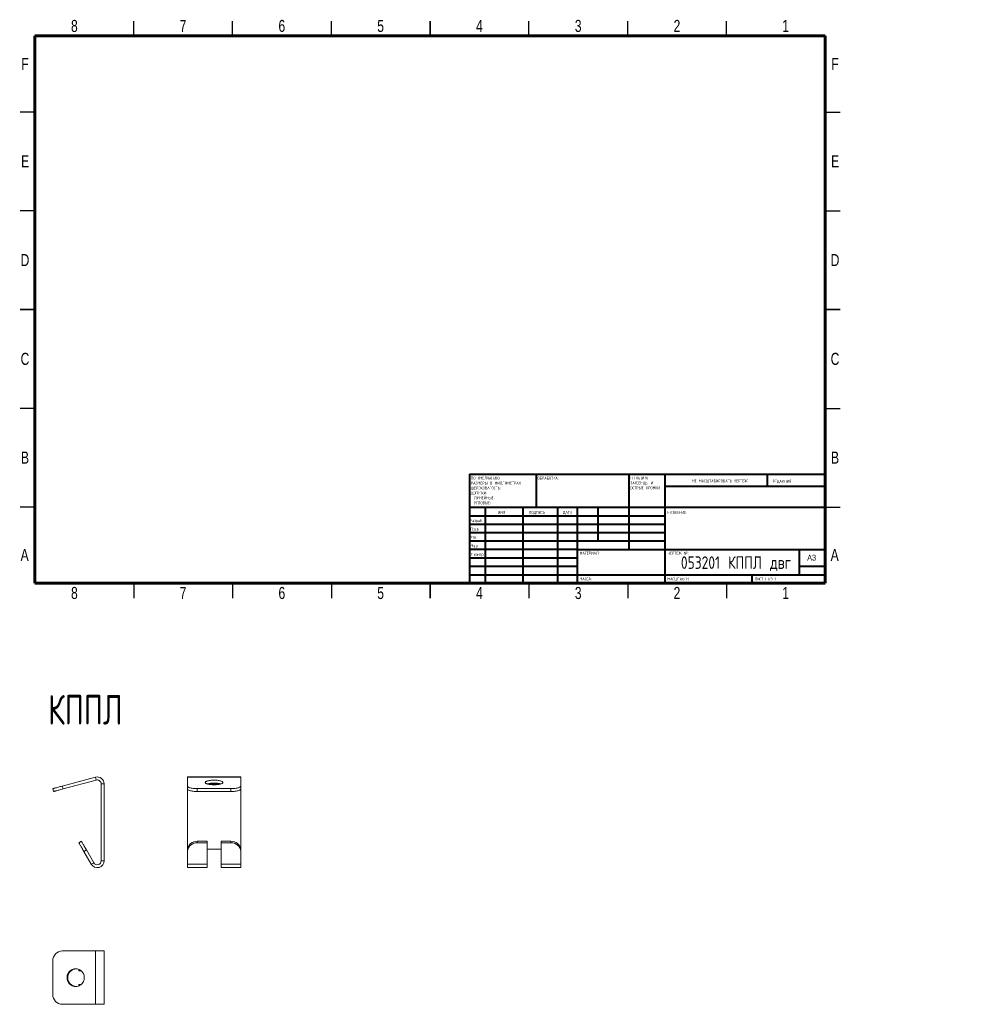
# Model space of a CAD drawing. Header units: millimetres. Extents: x 2 to 492, y -203 to 295.
import ezdxf

# ---------------------------------------------------------------- set-up
doc = ezdxf.new("R2010")
doc.units = ezdxf.units.MM
doc.styles.add('SLDTEXTSTYLE0', font='TXT', dxfattribs={"width": 0.7, "bigfont": 'bigfont'})
doc.styles.add('SLDTEXTSTYLE1', font='TXT', dxfattribs={"width": 0.75, "bigfont": 'bigfont'})
doc.styles.add('SLDTEXTSTYLE2', font='TXT', dxfattribs={"width": 0.75})
doc.styles.add('SLDTEXTSTYLE3', font='TXT', dxfattribs={"width": 0.681818, "bigfont": 'bigfont'})

# ---------------------------------------------------------------- blocks, each defined once
blk = doc.blocks.new('SW_NOTE_0')
at = {"color": 0, "linetype": 'Continuous', "lineweight": 0, "char_height": 1.5, "attachment_point": 1, "style": 'SLDTEXTSTYLE1'}
for s, insert in [('\\M+18452\\M+18443\\M+1844C\\M+18440\\M+18444\\M+18449\\M+18453\\M+1845D', (0, 1.93)), ('\\M+18448\\M+18440\\M+18454\\M+18452\\M+18445\\M+1844E\\M+18457\\M+1845C \\M+18449', (0, -0.57)), ('\\M+1844F\\M+18452\\M+18453\\M+18451\\M+1845C\\M+18445 \\M+1844B\\M+18451\\M+1844F\\M+1844D\\M+1844B\\M+18449', (0, -3.07))]:
    blk.add_mtext(s, dxfattribs=dict(at, insert=insert))
blk = doc.blocks.new('SW_NOTE_1')
at = {"color": 0, "linetype": 'Continuous', "lineweight": 0, "char_height": 1.5, "attachment_point": 1, "style": 'SLDTEXTSTYLE1'}
for s, insert in [('\\M+18450\\M+1844F \\M+18454\\M+1844D\\M+1844F\\M+1844C\\M+18458\\M+18440\\M+1844E\\M+18449\\M+1845F:', (0, 1.93)), ('\\M+18451\\M+18440\\M+18448\\M+1844D\\M+18445\\M+18451\\M+1845C \\M+18442 \\M+1844D\\M+18449\\M+1844C\\M+1844C\\M+18449\\M+1844D\\M+18445\\M+18453\\M+18451\\M+18440\\M+18456', (0, -0.57)), ('\\M+18459\\M+18445\\M+18451\\M+1844F\\M+18456\\M+1844F\\M+18442\\M+18440\\M+18453\\M+1844F\\M+18452\\M+18453\\M+1845D:', (0, -3.07)), ('\\M+18444\\M+1844F\\M+18450\\M+18454\\M+18452\\M+1844B\\M+18449:', (0, -5.57)), ('\\M+1844C\\M+18449\\M+1844E\\M+18445\\M+1844A\\M+1844E\\M+1845C\\M+18445:', (1.69, -8.07)), ('\\M+18454\\M+18443\\M+1844C\\M+1844F\\M+18442\\M+1845C\\M+18445:', (1.69, -10.57))]:
    blk.add_mtext(s, dxfattribs=dict(at, insert=insert))

msp = doc.modelspace()

# ---------------------------------------------------------------- linework, layer by layer
at = {"color": 7, "linetype": 'Continuous', "lineweight": 30}
for p, q in [((60, 287), (60, 294.5)), ((110, 287), (110, 294.5)), ((160, 287), (160, 294.5)), ((210, 287), (210, 294.5)), ((210, 294.5), (210, 287)), ((260, 287), (260, 294.5)), ((310, 287), (310, 294.5)), ((360, 287), (360, 294.5)), ((10, 248.5), (2.5, 248.5)), ((410, 248.5), (417.5, 248.5)), ((10, 198.5), (2.5, 198.5)), ((410, 198.5), (417.5, 198.5)), ((10, 148.5), (2.5, 148.5)), ((2.5, 148.5), (10, 148.5)), ((410, 148.5), (417.5, 148.5)), ((417.5, 148.5), (410, 148.5)), ((10, 98.5), (2.5, 98.5)), ((410, 98.5), (417.5, 98.5)), ((10, 48.5), (2.5, 48.5)), ((410, 48.5), (417.5, 48.5)), ((60, 10), (60, 2.5)), ((110, 10), (110, 2.5)), ((160, 10), (160, 2.5)), ((210, 10), (210, 2.5)), ((210, 2.5), (210, 10)), ((260, 10), (260, 2.5)), ((310, 10), (310, 2.5)), ((360, 10), (360, 2.5))]:
    msp.add_line(p, q, dxfattribs=at)
at = {"color": 7, "linetype": 'Continuous', "lineweight": 60}
for p, q in [((10, 10), (10, 287)), ((10, 287), (410, 287)), ((410, 287), (410, 10)), ((410, 10), (10, 10))]:
    msp.add_line(p, q, dxfattribs=at)
at = {"color": 7, "linetype": 'Continuous', "lineweight": 40}
for p, q in [((230, 65.25), (410, 65.25)), ((230, 65.25), (230, 10)), ((263.8, 48.25), (263.8, 65.25)), ((310.6, 65.25), (310.6, 27)), ((328.8, 65.25), (328.8, 10)), ((380.8, 58.88), (380.8, 65.25)), ((410, 58.88), (328.8, 58.88)), ((410, 48.25), (230, 48.25)), ((237.8, 48.25), (237.8, 10)), ((256.99, 48.25), (256.99, 10)), ((274.4, 48.25), (274.4, 10)), ((284.6, 10), (284.6, 48.25)), ((295, 31.25), (295, 48.25)), ((328.8, 44), (230, 44)), ((328.8, 39.75), (230, 39.75)), ((328.8, 35.5), (230, 35.5)), ((328.8, 31.25), (230, 31.25)), ((284.6, 27), (230, 27)), ((284.6, 27), (410, 27)), ((397, 14.25), (397, 27)), ((284.6, 22.75), (230, 22.75)), ((284.6, 18.5), (230, 18.5)), ((410, 18.5), (397, 18.5)), ((230, 14.25), (410, 14.25)), ((373, 10), (373, 14.25))]:
    msp.add_line(p, q, dxfattribs=at)
at = {"color": 7, "linetype": 'Continuous', "lineweight": 15}
for p, q in [((23.84, -92.67), (40.6, -88.18)), ((24.23, -94.12), (40.99, -89.63)), ((114.16, -88.06), (87.16, -88.06)), ((87.16, -88.06), (87.16, -88.18)), ((87.16, -92.67), (87.16, -88.18)), ((114.16, -88.18), (114.16, -88.06)), ((114.16, -92.67), (114.16, -88.18)), ((19.4, -95.41), (19.01, -93.96)), ((43.51, -91.56), (43.51, -130.46)), ((45.01, -91.56), (45.01, -130.46)), ((87.16, -94.12), (87.16, -92.67)), ((87.16, -94.12), (87.16, -124.96)), ((109.16, -93.96), (92.16, -93.96)), ((114.16, -92.67), (114.16, -94.12)), ((114.16, -94.12), (114.16, -124.96)), ((109.16, -95.41), (92.16, -95.41)), ((32.23, -121.38), (33.53, -120.63)), ((97.16, -120.63), (92.16, -120.63)), ((97.16, -121.38), (92.16, -121.38)), ((97.16, -120.63), (97.16, -121.38)), ((97.16, -121.38), (97.16, -132.21)), ((104.16, -120.63), (104.16, -121.38)), ((109.16, -120.63), (104.16, -120.63)), ((104.16, -132.21), (104.16, -121.38)), ((109.16, -121.38), (104.16, -121.38)), ((38.48, -132.21), (34.73, -125.71)), ((39.78, -131.46), (36.03, -124.96)), ((87.16, -125.71), (87.16, -124.96)), ((87.16, -132.21), (87.16, -125.71)), ((97.16, -124.66), (104.16, -124.66)), ((114.16, -124.96), (114.16, -125.71)), ((114.16, -132.21), (114.16, -125.71)), ((87.16, -132.21), (87.16, -133.96)), ((87.16, -133.96), (97.16, -133.96)), ((97.16, -133.96), (97.16, -132.21)), ((104.16, -132.21), (104.16, -133.96)), ((104.16, -133.96), (114.16, -133.96)), ((114.16, -133.96), (114.16, -132.21)), ((23.84, -176.13), (40.6, -176.13)), ((45.01, -176.13), (40.6, -176.13)), ((45.01, -203.13), (45.01, -176.13)), ((19.01, -198.13), (19.01, -181.13)), ((32.23, -186.13), (32.23, -185.45)), ((33.33, -186.13), (32.23, -186.13)), ((33.33, -193.13), (32.23, -193.13)), ((32.23, -193.8), (32.23, -193.13)), ((23.84, -203.13), (40.6, -203.13)), ((40.6, -203.13), (45.01, -203.13))]:
    msp.add_line(p, q, dxfattribs=at)
at = {"color": 8, "linetype": 'Continuous', "lineweight": 0}
for p, q in [((40.99, -89.63), (40.6, -88.18)), ((114.16, -88.18), (87.16, -88.18)), ((23.84, -92.67), (24.23, -94.12)), ((45.01, -91.56), (43.51, -91.56)), ((92.16, -93.96), (92.16, -95.41)), ((104.11, -91.56), (97.21, -91.56)), ((109.16, -95.41), (109.16, -93.96)), ((92.16, -120.63), (92.16, -121.38)), ((109.16, -121.38), (109.16, -120.63)), ((36.03, -124.96), (34.73, -125.71)), ((38.48, -132.21), (39.78, -131.46)), ((43.51, -130.46), (45.01, -130.46)), ((97.16, -132.21), (87.16, -132.21)), ((114.16, -132.21), (104.16, -132.21)), ((40.6, -203.13), (40.6, -176.13))]:
    msp.add_line(p, q, dxfattribs=at)
at = {"color": 7, "linetype": 'Continuous', "lineweight": 15, "flags": 128}
for points in [[(100.66, -92.02), (101.18, -92.01), (101.7, -91.99), (102.2, -91.95), (102.68, -91.9), (103.13, -91.83), (103.55, -91.75), (103.93, -91.66), (104.27, -91.55), (104.56, -91.44), (104.79, -91.32), (104.97, -91.19), (105.09, -91.06), (105.15, -90.93), (105.15, -90.79), (105.09, -90.66), (104.97, -90.52), (104.79, -90.4), (104.56, -90.28), (104.27, -90.16), (103.93, -90.06), (103.55, -89.97), (103.13, -89.88), (102.68, -89.82), (102.2, -89.76), (101.7, -89.72), (101.18, -89.7), (100.66, -89.69), (100.14, -89.7), (99.62, -89.72), (99.12, -89.76), (98.64, -89.82), (98.19, -89.88), (97.77, -89.97), (97.39, -90.06), (97.05, -90.16), (96.76, -90.28), (96.53, -90.4), (96.35, -90.52), (96.23, -90.66), (96.17, -90.79), (96.17, -90.93), (96.23, -91.06), (96.35, -91.19), (96.53, -91.32), (96.76, -91.44), (97.05, -91.55), (97.39, -91.66), (97.77, -91.75), (98.19, -91.83), (98.64, -91.9), (99.12, -91.95), (99.62, -91.99), (100.14, -92.01), (100.66, -92.02)], [(19.01, -93.96), (19.04, -93.96), (19.13, -93.93), (19.28, -93.89), (19.49, -93.84), (19.75, -93.76), (20.06, -93.68), (20.42, -93.58), (20.83, -93.48), (21.27, -93.36), (21.74, -93.23), (22.24, -93.1), (22.76, -92.96), (23.3, -92.81), (23.84, -92.67)], [(24.23, -94.12), (23.69, -94.26), (23.15, -94.41), (22.63, -94.55), (22.13, -94.68), (21.66, -94.81), (21.22, -94.92), (20.81, -95.03), (20.45, -95.13), (20.14, -95.21), (19.88, -95.28), (19.67, -95.34), (19.52, -95.38), (19.43, -95.4), (19.4, -95.41)], [(87.16, -92.67), (87.19, -92.81), (87.28, -92.96), (87.44, -93.1), (87.65, -93.23), (87.93, -93.36), (88.25, -93.48), (88.62, -93.58), (89.04, -93.68), (89.5, -93.76), (89.99, -93.84), (90.51, -93.89), (91.05, -93.93), (91.6, -93.96), (92.16, -93.96)], [(92.16, -95.41), (91.6, -95.4), (91.05, -95.38), (90.51, -95.34), (89.99, -95.28), (89.5, -95.21), (89.04, -95.13), (88.62, -95.03), (88.25, -94.92), (87.93, -94.81), (87.65, -94.68), (87.44, -94.55), (87.28, -94.41), (87.19, -94.26), (87.16, -94.12)], [(109.16, -93.96), (109.72, -93.96), (110.27, -93.93), (110.81, -93.89), (111.33, -93.84), (111.82, -93.76), (112.28, -93.68), (112.7, -93.58), (113.07, -93.48), (113.39, -93.36), (113.66, -93.23), (113.88, -93.1), (114.03, -92.96), (114.13, -92.81), (114.16, -92.67)], [(114.16, -94.12), (114.13, -94.26), (114.03, -94.41), (113.88, -94.55), (113.66, -94.68), (113.39, -94.81), (113.07, -94.92), (112.7, -95.03), (112.28, -95.13), (111.82, -95.21), (111.33, -95.28), (110.81, -95.34), (110.27, -95.38), (109.72, -95.4), (109.16, -95.41)], [(34.73, -125.71), (34.45, -125.23), (34.17, -124.75), (33.9, -124.28), (33.64, -123.83), (33.4, -123.41), (33.17, -123.01), (32.96, -122.65), (32.77, -122.33), (32.61, -122.05), (32.48, -121.81), (32.37, -121.63), (32.29, -121.49), (32.24, -121.41), (32.23, -121.38)], [(33.53, -120.63), (33.54, -120.66), (33.59, -120.74), (33.67, -120.88), (33.77, -121.06), (33.91, -121.3), (34.07, -121.58), (34.26, -121.9), (34.47, -122.26), (34.7, -122.66), (34.94, -123.08), (35.2, -123.53), (35.47, -124), (35.75, -124.48), (36.03, -124.96)], [(26.25, -189.63), (26.28, -190.15), (26.37, -190.66), (26.52, -191.16), (26.72, -191.65), (26.97, -192.1), (27.27, -192.52), (27.62, -192.9), (28, -193.24), (28.43, -193.52), (28.88, -193.76), (29.35, -193.94), (29.85, -194.06), (30.35, -194.12), (30.85, -194.12), (31.35, -194.06), (31.85, -193.94), (32.32, -193.76), (32.77, -193.52), (33.2, -193.24), (33.58, -192.9), (33.93, -192.52), (34.23, -192.1), (34.48, -191.65), (34.68, -191.16), (34.83, -190.66), (34.92, -190.15), (34.95, -189.63), (34.92, -189.1), (34.83, -188.59), (34.68, -188.09), (34.48, -187.61), (34.23, -187.15), (33.93, -186.73), (33.58, -186.35), (33.2, -186.02), (32.77, -185.73), (32.32, -185.49), (31.85, -185.31), (31.35, -185.19), (30.85, -185.13), (30.35, -185.13), (29.85, -185.19), (29.35, -185.31), (28.88, -185.49), (28.43, -185.73), (28, -186.02), (27.62, -186.35), (27.27, -186.73), (26.97, -187.15), (26.72, -187.61), (26.52, -188.09), (26.37, -188.59), (26.28, -189.1), (26.25, -189.63)]]:
    msp.add_lwpolyline(points, dxfattribs=at)
at = {"color": 7, "linetype": 'Continuous', "lineweight": 15}
for centre, radius, start, end in [((41.51, -91.56), 3.5, 0, 105), ((41.51, -91.56), 2, 360, 105), ((100.66, -104.89), 13.76, 75.1673, 104.8327), ((91.85, -125.32), 4.7, 86.1888, 175.598), ((91.85, -126.07), 4.7, 86.1887, 175.598), ((109.47, -125.32), 4.7, 4.402, 93.8112), ((109.47, -126.07), 4.7, 4.402, 93.8113), ((41.51, -130.46), 3.5, 210, 360), ((41.51, -130.46), 2, 210, 360), ((23.93, -181.04), 4.92, 91.0102, 180.9758), ((31.07, -189.55), 4.43, 93.5594, 180.9826), ((31.07, -189.7), 4.43, 179.0174, 266.4406), ((23.93, -198.21), 4.92, 179.0242, 268.9898)]:
    msp.add_arc(centre, radius, start, end, dxfattribs=at)

# ---------------------------------------------------------------- block references
at = {"color": 7, "linetype": 'Continuous', "lineweight": 0}
for name, p in [('SW_NOTE_1', (230.59, 61.99)), ('SW_NOTE_0', (311.31, 62.07))]:
    msp.add_blockref(name, p, dxfattribs=at)

# ---------------------------------------------------------------- texts
for s, insert, char_height, attachment_point, style in [('8', (29.94, 295.11), 6.1, 2, 'SLDTEXTSTYLE2'), ('7', (84.94, 295.11), 6.1, 2, 'SLDTEXTSTYLE2'), ('6', (134.94, 295.11), 6.1, 2, 'SLDTEXTSTYLE2'), ('5', (184.94, 295.11), 6.1, 2, 'SLDTEXTSTYLE2'), ('4', (234.94, 295.11), 6.1, 2, 'SLDTEXTSTYLE2'), ('3', (284.94, 295.11), 6.1, 2, 'SLDTEXTSTYLE2'), ('2', (334.94, 295.11), 6.1, 2, 'SLDTEXTSTYLE2'), ('1', (389.94, 295.11), 6.1, 2, 'SLDTEXTSTYLE2'), ('F', (4.94, 275.86), 6.1, 2, 'SLDTEXTSTYLE2'), ('F', (414.94, 275.86), 6.1, 2, 'SLDTEXTSTYLE2'), ('E', (5.01, 226.61), 6.1, 2, 'SLDTEXTSTYLE2'), ('E', (415.01, 226.61), 6.1, 2, 'SLDTEXTSTYLE2'), ('D', (4.93, 176.61), 6.1, 2, 'SLDTEXTSTYLE2'), ('D', (414.93, 176.61), 6.1, 2, 'SLDTEXTSTYLE2'), ('C', (4.94, 126.61), 6.1, 2, 'SLDTEXTSTYLE2'), ('C', (414.94, 126.61), 6.1, 2, 'SLDTEXTSTYLE2'), ('B', (4.95, 76.61), 6.1, 2, 'SLDTEXTSTYLE2'), ('B', (414.95, 76.61), 6.1, 2, 'SLDTEXTSTYLE2'), ('\\M+1844F\\M+18441\\M+18451\\M+18440\\M+18441\\M+1844F\\M+18453\\M+1844B\\M+18440:', (264.37, 63.92), 1.5, 1, 'SLDTEXTSTYLE1'), ('\\M+1844E\\M+18445 \\M+1844D\\M+18440\\M+18452\\M+18459\\M+18453\\M+18440\\M+18441\\M+18449\\M+18451\\M+1844F\\M+18442\\M+18440\\M+18453\\M+1845D \\M+18458\\M+18445\\M+18451\\M+18453\\M+18445\\M+18447', (342.61, 62.53), 1.5, 1, 'SLDTEXTSTYLE1'), ('\\M+18451\\M+18445\\M+18444\\M+18440\\M+1844B\\M+18457\\M+18449\\M+18460', (383.33, 62.33), 1.5, 1, 'SLDTEXTSTYLE1'), ('\\M+18449\\M+1844D\\M+18460', (244.32, 46.5), 1.5, 1, 'SLDTEXTSTYLE1'), ('\\M+18450\\M+1844F\\M+18444\\M+18450\\M+18449\\M+18452\\M+1845D', (260.03, 46.56), 1.5, 1, 'SLDTEXTSTYLE1'), ('\\M+18444\\M+18440\\M+18453\\M+18440', (277.21, 46.58), 1.5, 1, 'SLDTEXTSTYLE1'), ('\\M+1844E\\M+18440\\M+18448\\M+18442\\M+18440\\M+1844E\\M+18449\\M+18445:', (330.07, 46.58), 1.5, 1, 'SLDTEXTSTYLE1'), ('\\M+18451\\M+18470\\M+18478\\M+18482\\M+18470\\M+18471.', (230.21, 42.43), 1.5, 1, 'SLDTEXTSTYLE1'), ('\\M+18450\\M+18482\\M+18480\\M+18472.', (230.41, 38.15), 1.5, 1, 'SLDTEXTSTYLE1'), ('\\M+18454\\M+18484\\M+18472.', (230.4, 34.06), 1.5, 1, 'SLDTEXTSTYLE1'), ('A', (4.76, 27.36), 6.1, 2, 'SLDTEXTSTYLE2'), ('\\M+1844D\\M+18470\\M+1848A.', (230.46, 29.73), 1.5, 1, 'SLDTEXTSTYLE1'), ('\\M+18453.\\M+1847B\\M+18480\\M+1847E\\M+18484\\M+18482', (230.67, 25.35), 1.5, 1, 'SLDTEXTSTYLE1'), ('\\M+1844D\\M+18440\\M+18453\\M+18445\\M+18451\\M+18449\\M+18440\\M+1844C:', (285.65, 25.99), 1.5, 1, 'SLDTEXTSTYLE1'), ('\\M+18458\\M+18445\\M+18451\\M+18453\\M+18445\\M+18447 \\M+18782:', (330.37, 25.99), 1.5, 1, 'SLDTEXTSTYLE1'), ('A', (414.76, 27.36), 6.1, 2, 'SLDTEXTSTYLE2'), ('053201 \\M+1844B\\M+18450\\M+18450\\M+1844C \\M+18474\\M+18472\\M+18473', (364.8, 23.61), 6.35, 2, 'SLDTEXTSTYLE1'), ('A3', (400.87, 24.41), 2.91, 1, 'SLDTEXTSTYLE2'), ('\\M+1844D\\M+18440\\M+18452\\M+18452\\M+18440:', (285.62, 12.95), 1.4986, 1, 'SLDTEXTSTYLE1'), ('\\M+1844D\\M+18440\\M+18452\\M+18459\\M+18453\\M+18440\\M+18441:1:1', (330.07, 12.9), 1.5, 1, 'SLDTEXTSTYLE1'), ('\\M+1844C\\M+18449\\M+18452\\M+18453 1 \\M+18449\\M+18448 1', (374.48, 12.9), 1.5, 1, 'SLDTEXTSTYLE3'), ('8', (29.94, 8.11), 6.1, 2, 'SLDTEXTSTYLE2'), ('7', (84.94, 8.11), 6.1, 2, 'SLDTEXTSTYLE2'), ('6', (134.94, 8.11), 6.1, 2, 'SLDTEXTSTYLE2'), ('5', (184.94, 8.11), 6.1, 2, 'SLDTEXTSTYLE2'), ('4', (234.94, 8.11), 6.1, 2, 'SLDTEXTSTYLE2'), ('3', (284.94, 8.11), 6.1, 2, 'SLDTEXTSTYLE2'), ('2', (334.94, 8.11), 6.1, 2, 'SLDTEXTSTYLE2'), ('1', (389.94, 8.11), 6.1, 2, 'SLDTEXTSTYLE2'), ('\\M+1844B\\M+18450\\M+18450\\M+1844C', (16.63, -46.54), 15, 1, 'SLDTEXTSTYLE0')]:
    msp.add_mtext(s, dxfattribs=dict(at, insert=insert, char_height=char_height, attachment_point=attachment_point, style=style))

doc.saveas('drawing.dxf')
